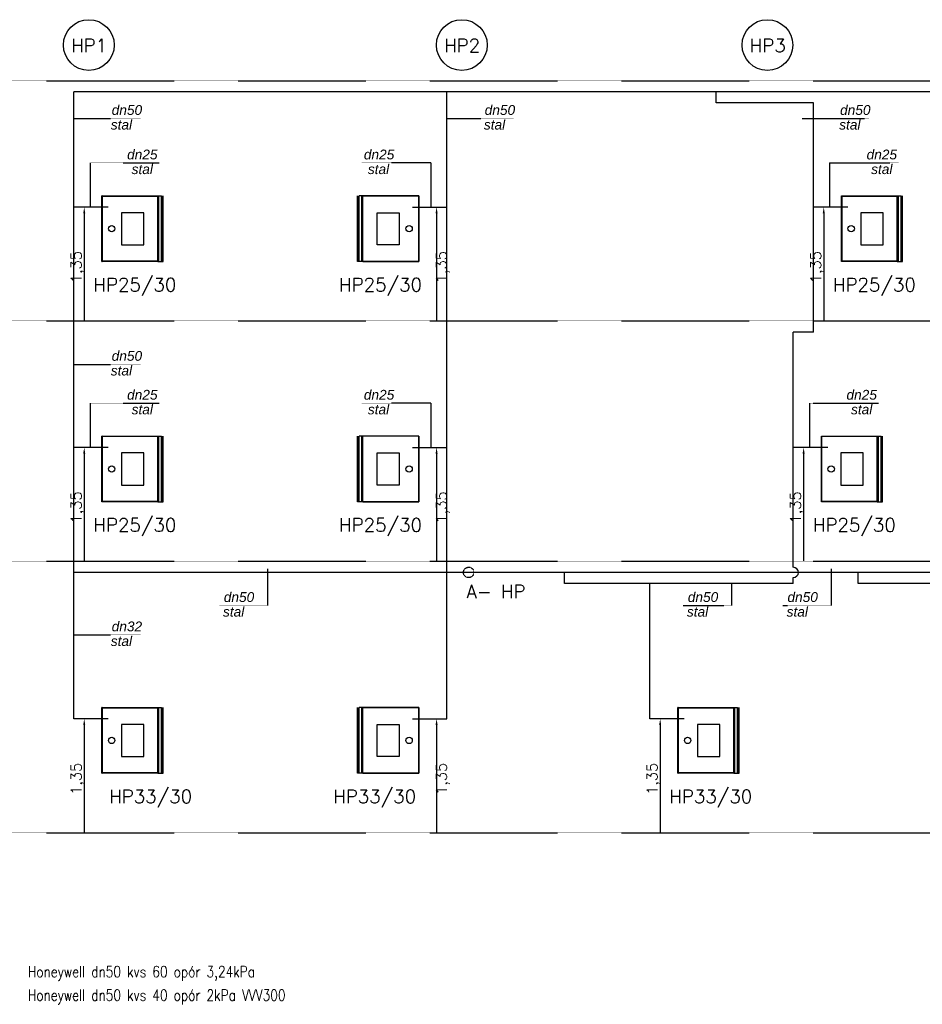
# Model space of a CAD drawing. Header units: millimetres. Extents: x 116 to 15750, y -6945 to 9999.
# Tile 119 of 150: x 11730 to 12744, y 572 to 1679. Entities that reach past the tile are written whole.
import ezdxf

# ---------------------------------------------------------------- set-up
doc = ezdxf.new("R2010")
doc.units = ezdxf.units.MM
doc.linetypes.add('DASHED2', pattern=[0.375, 0.25, -0.125])
doc.layers.get('0').update_dxf_attribs({"color": 252})
for name, color, linetype in [('DRZWI_PATENT-PLE', 7, 'Continuous'), ('IS opis woda', 7, 'DASHED2'), ('IS woda hydranty', 4, 'CIRC'), ('IS WODA opis', 2, 'Continuous')]:
    doc.layers.add(name, color=color, linetype=linetype)
doc.styles.add('GENERATED_STYLE_6', font='ariali.ttf')
doc.styles.get("Standard").update_dxf_attribs({"font": 'simplex.shx'})
doc.styles.add('TECH', font='simplex.shx')
doc.linetypes.add('CIRC', pattern='A,7,-1,["~",Standard,S=1,R=0,X=-0.3,Y=-0.6],-1', length=9)

msp = doc.modelspace()

# ---------------------------------------------------------------- linework, layer by layer
at = {"transparency": 16777216}
for p, q in [((11802.5, 1468, 1.8), (11802.4, 1468, 1.8)), ((11802.6, 1461, 1.8), (11802.6, 1340, 1.8)), ((12198.3, 1468, 1.8), (12198.4, 1468, 1.8)), ((12198.3, 1461, 1.8), (12198.3, 1340, 1.8)), ((12633, 1468, 1.8), (12632.9, 1468, 1.8)), ((12633.1, 1461, 1.8), (12633.1, 1340, 1.8)), ((11802.5, 1198, 1.8), (11802.4, 1198, 1.8)), ((12198.3, 1198, 1.8), (12198.4, 1198, 1.8)), ((12610.4, 1198, 1.8), (12610.4, 1198, 1.8)), ((11802.6, 1191, 1.8), (11802.6, 1070, 1.8)), ((12198.3, 1191, 1.8), (12198.3, 1070, 1.8)), ((12610.5, 1191, 1.8), (12610.5, 1070, 1.8)), ((11802.5, 893, 1.8), (11802.4, 893, 1.8)), ((11802.6, 886, 1.8), (11802.6, 765, 1.8)), ((12198.3, 893, 1.8), (12198.4, 893, 1.8)), ((12198.3, 886, 1.8), (12198.3, 765, 1.8)), ((12449.3, 893, 1.8), (12449.2, 893, 1.8)), ((12449.4, 886, 1.8), (12449.4, 765, 1.8))]:
    msp.add_line(p, q, dxfattribs=at)
for points in [[(11801.4, 1461, 1.8), (11803.7, 1461, 1.8), (11802.6, 1468, 1.8)], [(12199.4, 1461, 1.8), (12197.1, 1461, 1.8), (12198.3, 1468, 1.8)], [(12631.9, 1461, 1.8), (12634.2, 1461, 1.8), (12633.1, 1468, 1.8)], [(11801.4, 1191, 1.8), (11803.7, 1191, 1.8), (11802.6, 1198, 1.8)], [(12199.4, 1191, 1.8), (12197.1, 1191, 1.8), (12198.3, 1198, 1.8)], [(12609.3, 1191, 1.8), (12611.6, 1191, 1.8), (12610.5, 1198, 1.8)], [(11801.4, 886, 1.8), (11803.7, 886, 1.8), (11802.6, 893, 1.8)], [(12199.4, 886, 1.8), (12197.1, 886, 1.8), (12198.3, 893, 1.8)], [(12448.2, 886, 1.8), (12450.5, 886, 1.8), (12449.4, 893, 1.8)]]:
    msp.add_solid(points, dxfattribs=at)
at = {"layer": 'DRZWI_PATENT-PLE', "color": 7, "linetype": 'Continuous', "ltscale": 25.4}
for p, q in [((11822.4, 1406.9, 2.1), (11822.4, 1480.5, 2.1)), ((11822.4, 1480.5, 2.1), (11822.5, 1480.5, 2.1)), ((11822.5, 1480.6, 2.1), (11885.2, 1480.6, 2.1)), ((11822.5, 1480.6, 2.1), (11822.5, 1480.5, 2.1)), ((11822.7, 1480.4, 2.1), (11885.2, 1480.4, 2.1)), ((11822.7, 1480.4, 2.1), (11822.7, 1407.1, 2.1)), ((11885.2, 1480.6, 2.1), (11885.7, 1480.6, 2.1)), ((11885.2, 1480.4, 2.1), (11885.2, 1480.6, 2.1)), ((11885.2, 1480.4, 2.1), (11885.2, 1480.6, 2.1)), ((11885.2, 1480.4, 2.1), (11885.2, 1480.4, 2.1)), ((11885.2, 1407.1, 2.1), (11885.2, 1480.4, 2.1)), ((11885.7, 1480.6, 2.1), (11886.3, 1480.6, 2.1)), ((11885.7, 1406.8, 2.1), (11885.7, 1480.6, 2.1)), ((11886.3, 1480.6, 2.1), (11886.4, 1480.6, 2.1)), ((11886.3, 1406.8, 2.1), (11886.3, 1480.6, 2.1)), ((11886.4, 1480.6, 2.1), (11889.4, 1480.6, 2.1)), ((11886.4, 1406.8, 2.1), (11886.4, 1480.6, 2.1)), ((11889.4, 1406.8, 2.1), (11889.4, 1480.6, 2.1)), ((11889.5, 1406.8, 2.1), (11889.5, 1480.6, 2.1)), ((11890.1, 1406.8, 2.1), (11890.1, 1480.6, 2.1)), ((11891.2, 1406.8, 2.1), (11891.2, 1480.6, 2.1)), ((12109.6, 1406.8, 2.1), (12109.6, 1480.6, 2.1)), ((12110.7, 1406.8, 2.1), (12110.7, 1480.6, 2.1)), ((12111.3, 1406.8, 2.1), (12111.3, 1480.6, 2.1)), ((12114.4, 1480.6, 2.1), (12111.4, 1480.6, 2.1)), ((12111.4, 1406.8, 2.1), (12111.4, 1480.6, 2.1)), ((12114.5, 1480.6, 2.1), (12114.4, 1480.6, 2.1)), ((12114.4, 1406.8, 2.1), (12114.4, 1480.6, 2.1)), ((12115.1, 1480.6, 2.1), (12114.5, 1480.6, 2.1)), ((12114.5, 1406.8, 2.1), (12114.5, 1480.6, 2.1)), ((12115.6, 1480.6, 2.1), (12115.1, 1480.6, 2.1)), ((12115.1, 1406.8, 2.1), (12115.1, 1480.6, 2.1)), ((12115.6, 1480.4, 2.1), (12115.6, 1480.6, 2.1)), ((12178.3, 1480.6, 2.1), (12115.6, 1480.6, 2.1)), ((12115.6, 1480.4, 2.1), (12115.6, 1480.6, 2.1)), ((12115.6, 1480.4, 2.1), (12115.6, 1480.4, 2.1)), ((12178.2, 1480.4, 2.1), (12115.6, 1480.4, 2.1)), ((12115.6, 1407.1, 2.1), (12115.6, 1480.4, 2.1)), ((12178.2, 1480.4, 2.1), (12178.2, 1407.1, 2.1)), ((12178.3, 1480.6, 2.1), (12178.3, 1480.5, 2.1)), ((12178.4, 1480.5, 2.1), (12178.3, 1480.5, 2.1)), ((12178.4, 1406.9, 2.1), (12178.4, 1480.5, 2.1)), ((12652.9, 1406.9, 2.1), (12652.9, 1480.5, 2.1)), ((12652.9, 1480.5, 2.1), (12653, 1480.5, 2.1)), ((12653, 1480.6, 2.1), (12715.7, 1480.6, 2.1)), ((12653, 1480.6, 2.1), (12653, 1480.5, 2.1)), ((12653.2, 1480.4, 2.1), (12715.7, 1480.4, 2.1)), ((12653.2, 1480.4, 2.1), (12653.2, 1407.1, 2.1)), ((12715.7, 1480.6, 2.1), (12716.2, 1480.6, 2.1)), ((12715.7, 1480.4, 2.1), (12715.7, 1480.6, 2.1)), ((12715.7, 1480.4, 2.1), (12715.7, 1480.6, 2.1)), ((12715.7, 1480.4, 2.1), (12715.7, 1480.4, 2.1)), ((12715.7, 1407.1, 2.1), (12715.7, 1480.4, 2.1)), ((12716.2, 1480.6, 2.1), (12716.8, 1480.6, 2.1)), ((12716.2, 1406.8, 2.1), (12716.2, 1480.6, 2.1)), ((12716.8, 1480.6, 2.1), (12716.9, 1480.6, 2.1)), ((12716.8, 1406.8, 2.1), (12716.8, 1480.6, 2.1)), ((12716.9, 1480.6, 2.1), (12719.9, 1480.6, 2.1)), ((12716.9, 1406.8, 2.1), (12716.9, 1480.6, 2.1)), ((12719.9, 1406.8, 2.1), (12719.9, 1480.6, 2.1)), ((12720, 1406.8, 2.1), (12720, 1480.6, 2.1)), ((12720.6, 1406.8, 2.1), (12720.6, 1480.6, 2.1)), ((12721.7, 1406.8, 2.1), (12721.7, 1480.6, 2.1)), ((11869.4, 1461.7, 2.1), (11844.4, 1461.7, 2.1)), ((11844.4, 1461.7, 2.1), (11844.4, 1425.7, 2.1)), ((11869.4, 1425.7, 2.1), (11869.4, 1461.7, 2.1)), ((12131.4, 1461.7, 2.1), (12156.4, 1461.7, 2.1)), ((12131.4, 1425.7, 2.1), (12131.4, 1461.7, 2.1)), ((12156.4, 1461.7, 2.1), (12156.4, 1425.7, 2.1)), ((12699.9, 1461.7, 2.1), (12674.9, 1461.7, 2.1)), ((12674.9, 1461.7, 2.1), (12674.9, 1425.7, 2.1)), ((12699.9, 1425.7, 2.1), (12699.9, 1461.7, 2.1)), ((11844.4, 1425.7, 2.1), (11869.4, 1425.7, 2.1)), ((12156.4, 1425.7, 2.1), (12131.4, 1425.7, 2.1)), ((12674.9, 1425.7, 2.1), (12699.9, 1425.7, 2.1)), ((11822.4, 1406.9, 2.1), (11822.5, 1406.9, 2.1)), ((11822.5, 1406.8, 2.1), (11822.5, 1406.9, 2.1)), ((11885.2, 1406.8, 2.1), (11822.5, 1406.8, 2.1)), ((11885.2, 1407.1, 2.1), (11822.7, 1407.1, 2.1)), ((11885.2, 1406.8, 2.1), (11885.2, 1407.1, 2.1)), ((11885.2, 1407.1, 2.1), (11885.2, 1407.1, 2.1)), ((11885.2, 1406.8, 2.1), (11885.2, 1407.1, 2.1)), ((11885.2, 1406.8, 2.1), (11885.7, 1406.8, 2.1)), ((11885.7, 1406.8, 2.1), (11886.3, 1406.8, 2.1)), ((11886.3, 1406.8, 2.1), (11886.4, 1406.8, 2.1)), ((11886.4, 1406.8, 2.1), (11889.4, 1406.8, 2.1)), ((11889.4, 1406.8, 2.1), (11889.5, 1406.8, 2.1)), ((11889.5, 1406.8, 2.1), (11890.1, 1406.8, 2.1)), ((11890.1, 1406.8, 2.1), (11891.2, 1406.8, 2.1)), ((12110.7, 1406.8, 2.1), (12109.6, 1406.8, 2.1)), ((12111.3, 1406.8, 2.1), (12110.7, 1406.8, 2.1)), ((12111.4, 1406.8, 2.1), (12111.3, 1406.8, 2.1)), ((12114.4, 1406.8, 2.1), (12111.4, 1406.8, 2.1)), ((12114.5, 1406.8, 2.1), (12114.4, 1406.8, 2.1)), ((12115.1, 1406.8, 2.1), (12114.5, 1406.8, 2.1)), ((12115.6, 1406.8, 2.1), (12115.1, 1406.8, 2.1)), ((12115.6, 1406.8, 2.1), (12115.6, 1407.1, 2.1)), ((12115.6, 1407.1, 2.1), (12115.6, 1407.1, 2.1)), ((12115.6, 1406.8, 2.1), (12115.6, 1407.1, 2.1)), ((12115.6, 1407.1, 2.1), (12178.2, 1407.1, 2.1)), ((12115.6, 1406.8, 2.1), (12178.3, 1406.8, 2.1)), ((12178.3, 1406.8, 2.1), (12178.3, 1406.9, 2.1)), ((12178.4, 1406.9, 2.1), (12178.3, 1406.9, 2.1)), ((12652.9, 1406.9, 2.1), (12653, 1406.9, 2.1)), ((12653, 1406.8, 2.1), (12653, 1406.9, 2.1)), ((12715.7, 1406.8, 2.1), (12653, 1406.8, 2.1)), ((12715.7, 1407.1, 2.1), (12653.2, 1407.1, 2.1)), ((12715.7, 1406.8, 2.1), (12715.7, 1407.1, 2.1)), ((12715.7, 1407.1, 2.1), (12715.7, 1407.1, 2.1)), ((12715.7, 1406.8, 2.1), (12715.7, 1407.1, 2.1)), ((12715.7, 1406.8, 2.1), (12716.2, 1406.8, 2.1)), ((12716.2, 1406.8, 2.1), (12716.8, 1406.8, 2.1)), ((12716.8, 1406.8, 2.1), (12716.9, 1406.8, 2.1)), ((12716.9, 1406.8, 2.1), (12719.9, 1406.8, 2.1)), ((12719.9, 1406.8, 2.1), (12720, 1406.8, 2.1)), ((12720, 1406.8, 2.1), (12720.6, 1406.8, 2.1)), ((12720.6, 1406.8, 2.1), (12721.7, 1406.8, 2.1)), ((11822.4, 1136.9, 2.1), (11822.4, 1210.5, 2.1)), ((11822.4, 1210.5, 2.1), (11822.5, 1210.5, 2.1)), ((11822.5, 1210.6, 2.1), (11885.2, 1210.6, 2.1)), ((11822.5, 1210.6, 2.1), (11822.5, 1210.5, 2.1)), ((11822.7, 1210.4, 2.1), (11885.2, 1210.4, 2.1)), ((11822.7, 1210.4, 2.1), (11822.7, 1137.1, 2.1)), ((11885.2, 1210.6, 2.1), (11885.7, 1210.6, 2.1)), ((11885.2, 1210.4, 2.1), (11885.2, 1210.6, 2.1)), ((11885.2, 1210.4, 2.1), (11885.2, 1210.6, 2.1)), ((11885.2, 1210.4, 2.1), (11885.2, 1210.4, 2.1)), ((11885.2, 1137.1, 2.1), (11885.2, 1210.4, 2.1)), ((11885.7, 1210.6, 2.1), (11886.3, 1210.6, 2.1)), ((11885.7, 1136.8, 2.1), (11885.7, 1210.6, 2.1)), ((11886.3, 1210.6, 2.1), (11886.4, 1210.6, 2.1)), ((11886.3, 1136.8, 2.1), (11886.3, 1210.6, 2.1)), ((11886.4, 1210.6, 2.1), (11889.4, 1210.6, 2.1)), ((11886.4, 1136.8, 2.1), (11886.4, 1210.6, 2.1)), ((11889.4, 1136.8, 2.1), (11889.4, 1210.6, 2.1)), ((11889.5, 1136.8, 2.1), (11889.5, 1210.6, 2.1)), ((11890.1, 1136.8, 2.1), (11890.1, 1210.6, 2.1)), ((11891.2, 1136.8, 2.1), (11891.2, 1210.6, 2.1)), ((12109.6, 1136.8, 2.1), (12109.6, 1210.6, 2.1)), ((12110.7, 1136.8, 2.1), (12110.7, 1210.6, 2.1)), ((12111.3, 1136.8, 2.1), (12111.3, 1210.6, 2.1)), ((12114.4, 1210.6, 2.1), (12111.4, 1210.6, 2.1)), ((12111.4, 1136.8, 2.1), (12111.4, 1210.6, 2.1)), ((12114.5, 1210.6, 2.1), (12114.4, 1210.6, 2.1)), ((12114.4, 1136.8, 2.1), (12114.4, 1210.6, 2.1)), ((12115.1, 1210.6, 2.1), (12114.5, 1210.6, 2.1)), ((12114.5, 1136.8, 2.1), (12114.5, 1210.6, 2.1)), ((12115.6, 1210.6, 2.1), (12115.1, 1210.6, 2.1)), ((12115.1, 1136.8, 2.1), (12115.1, 1210.6, 2.1)), ((12115.6, 1210.4, 2.1), (12115.6, 1210.6, 2.1)), ((12178.3, 1210.6, 2.1), (12115.6, 1210.6, 2.1)), ((12115.6, 1210.4, 2.1), (12115.6, 1210.6, 2.1)), ((12115.6, 1210.4, 2.1), (12115.6, 1210.4, 2.1)), ((12178.2, 1210.4, 2.1), (12115.6, 1210.4, 2.1)), ((12115.6, 1137.1, 2.1), (12115.6, 1210.4, 2.1)), ((12178.2, 1210.4, 2.1), (12178.2, 1137.1, 2.1)), ((12178.3, 1210.6, 2.1), (12178.3, 1210.5, 2.1)), ((12178.4, 1210.5, 2.1), (12178.3, 1210.5, 2.1)), ((12178.4, 1136.9, 2.1), (12178.4, 1210.5, 2.1)), ((12630.4, 1136.9, 2.1), (12630.4, 1210.5, 2.1)), ((12630.4, 1210.5, 2.1), (12630.5, 1210.5, 2.1)), ((12630.5, 1210.6, 2.1), (12693.2, 1210.6, 2.1)), ((12630.5, 1210.6, 2.1), (12630.5, 1210.5, 2.1)), ((12630.6, 1210.4, 2.1), (12693.2, 1210.4, 2.1)), ((12630.6, 1210.4, 2.1), (12630.6, 1137.1, 2.1)), ((12693.2, 1210.6, 2.1), (12693.6, 1210.6, 2.1)), ((12693.2, 1210.4, 2.1), (12693.2, 1210.6, 2.1)), ((12693.2, 1210.4, 2.1), (12693.2, 1210.6, 2.1)), ((12693.2, 1210.4, 2.1), (12693.2, 1210.4, 2.1)), ((12693.2, 1137.1, 2.1), (12693.2, 1210.4, 2.1)), ((12693.6, 1210.6, 2.1), (12694.2, 1210.6, 2.1)), ((12693.6, 1136.8, 2.1), (12693.6, 1210.6, 2.1)), ((12694.2, 1210.6, 2.1), (12694.4, 1210.6, 2.1)), ((12694.2, 1136.8, 2.1), (12694.2, 1210.6, 2.1)), ((12694.4, 1210.6, 2.1), (12697.4, 1210.6, 2.1)), ((12694.4, 1136.8, 2.1), (12694.4, 1210.6, 2.1)), ((12697.4, 1136.8, 2.1), (12697.4, 1210.6, 2.1)), ((12697.4, 1136.8, 2.1), (12697.4, 1210.6, 2.1)), ((12698, 1136.8, 2.1), (12698, 1210.6, 2.1)), ((12699.2, 1136.8, 2.1), (12699.2, 1210.6, 2.1)), ((11869.4, 1191.7, 2.1), (11844.4, 1191.7, 2.1)), ((11844.4, 1191.7, 2.1), (11844.4, 1155.7, 2.1)), ((11869.4, 1155.7, 2.1), (11869.4, 1191.7, 2.1)), ((12131.4, 1191.7, 2.1), (12156.4, 1191.7, 2.1)), ((12131.4, 1155.7, 2.1), (12131.4, 1191.7, 2.1)), ((12156.4, 1191.7, 2.1), (12156.4, 1155.7, 2.1)), ((12677.4, 1191.7, 2.1), (12652.4, 1191.7, 2.1)), ((12652.4, 1191.7, 2.1), (12652.4, 1155.7, 2.1)), ((12677.4, 1155.7, 2.1), (12677.4, 1191.7, 2.1)), ((11844.4, 1155.7, 2.1), (11869.4, 1155.7, 2.1)), ((12156.4, 1155.7, 2.1), (12131.4, 1155.7, 2.1)), ((12652.4, 1155.7, 2.1), (12677.4, 1155.7, 2.1)), ((11822.4, 1136.9, 2.1), (11822.5, 1136.9, 2.1)), ((11822.5, 1136.8, 2.1), (11822.5, 1136.9, 2.1)), ((11885.2, 1136.8, 2.1), (11822.5, 1136.8, 2.1)), ((11885.2, 1137.1, 2.1), (11822.7, 1137.1, 2.1)), ((11885.2, 1136.8, 2.1), (11885.2, 1137.1, 2.1)), ((11885.2, 1137.1, 2.1), (11885.2, 1137.1, 2.1)), ((11885.2, 1136.8, 2.1), (11885.2, 1137.1, 2.1)), ((11885.2, 1136.8, 2.1), (11885.7, 1136.8, 2.1)), ((11885.7, 1136.8, 2.1), (11886.3, 1136.8, 2.1)), ((11886.3, 1136.8, 2.1), (11886.4, 1136.8, 2.1)), ((11886.4, 1136.8, 2.1), (11889.4, 1136.8, 2.1)), ((11889.4, 1136.8, 2.1), (11889.5, 1136.8, 2.1)), ((11889.5, 1136.8, 2.1), (11890.1, 1136.8, 2.1)), ((11890.1, 1136.8, 2.1), (11891.2, 1136.8, 2.1)), ((12110.7, 1136.8, 2.1), (12109.6, 1136.8, 2.1)), ((12111.3, 1136.8, 2.1), (12110.7, 1136.8, 2.1)), ((12111.4, 1136.8, 2.1), (12111.3, 1136.8, 2.1)), ((12114.4, 1136.8, 2.1), (12111.4, 1136.8, 2.1)), ((12114.5, 1136.8, 2.1), (12114.4, 1136.8, 2.1)), ((12115.1, 1136.8, 2.1), (12114.5, 1136.8, 2.1)), ((12115.6, 1136.8, 2.1), (12115.1, 1136.8, 2.1)), ((12115.6, 1136.8, 2.1), (12115.6, 1137.1, 2.1)), ((12115.6, 1137.1, 2.1), (12115.6, 1137.1, 2.1)), ((12115.6, 1136.8, 2.1), (12115.6, 1137.1, 2.1)), ((12115.6, 1137.1, 2.1), (12178.2, 1137.1, 2.1)), ((12115.6, 1136.8, 2.1), (12178.3, 1136.8, 2.1)), ((12178.3, 1136.8, 2.1), (12178.3, 1136.9, 2.1)), ((12178.4, 1136.9, 2.1), (12178.3, 1136.9, 2.1)), ((12630.4, 1136.9, 2.1), (12630.5, 1136.9, 2.1)), ((12630.5, 1136.8, 2.1), (12630.5, 1136.9, 2.1)), ((12693.2, 1136.8, 2.1), (12630.5, 1136.8, 2.1)), ((12693.2, 1137.1, 2.1), (12630.6, 1137.1, 2.1)), ((12693.2, 1136.8, 2.1), (12693.2, 1137.1, 2.1)), ((12693.2, 1137.1, 2.1), (12693.2, 1137.1, 2.1)), ((12693.2, 1136.8, 2.1), (12693.2, 1137.1, 2.1)), ((12693.2, 1136.8, 2.1), (12693.6, 1136.8, 2.1)), ((12693.6, 1136.8, 2.1), (12694.2, 1136.8, 2.1)), ((12694.2, 1136.8, 2.1), (12694.4, 1136.8, 2.1)), ((12694.4, 1136.8, 2.1), (12697.4, 1136.8, 2.1)), ((12697.4, 1136.8, 2.1), (12697.4, 1136.8, 2.1)), ((12697.4, 1136.8, 2.1), (12698, 1136.8, 2.1)), ((12698, 1136.8, 2.1), (12699.2, 1136.8, 2.1)), ((11822.4, 831.9, 2.1), (11822.4, 905.5, 2.1)), ((11822.4, 905.5, 2.1), (11822.5, 905.5, 2.1)), ((11822.5, 905.6, 2.1), (11885.2, 905.6, 2.1)), ((11822.5, 905.6, 2.1), (11822.5, 905.5, 2.1)), ((11822.7, 905.4, 2.1), (11885.2, 905.4, 2.1)), ((11822.7, 905.4, 2.1), (11822.7, 832.1, 2.1)), ((11885.2, 905.6, 2.1), (11885.7, 905.6, 2.1)), ((11885.2, 905.4, 2.1), (11885.2, 905.6, 2.1)), ((11885.2, 905.4, 2.1), (11885.2, 905.6, 2.1)), ((11885.2, 905.4, 2.1), (11885.2, 905.4, 2.1)), ((11885.2, 832.1, 2.1), (11885.2, 905.4, 2.1)), ((11885.7, 905.6, 2.1), (11886.3, 905.6, 2.1)), ((11885.7, 831.8, 2.1), (11885.7, 905.6, 2.1)), ((11886.3, 905.6, 2.1), (11886.4, 905.6, 2.1)), ((11886.3, 831.8, 2.1), (11886.3, 905.6, 2.1)), ((11886.4, 905.6, 2.1), (11889.4, 905.6, 2.1)), ((11886.4, 831.8, 2.1), (11886.4, 905.6, 2.1)), ((11889.4, 831.8, 2.1), (11889.4, 905.6, 2.1)), ((11889.5, 831.8, 2.1), (11889.5, 905.6, 2.1)), ((11890.1, 831.8, 2.1), (11890.1, 905.6, 2.1)), ((11891.2, 831.8, 2.1), (11891.2, 905.6, 2.1)), ((12109.6, 831.8, 2.1), (12109.6, 905.6, 2.1)), ((12110.7, 831.8, 2.1), (12110.7, 905.6, 2.1)), ((12111.3, 831.8, 2.1), (12111.3, 905.6, 2.1)), ((12114.4, 905.6, 2.1), (12111.4, 905.6, 2.1)), ((12111.4, 831.8, 2.1), (12111.4, 905.6, 2.1)), ((12114.5, 905.6, 2.1), (12114.4, 905.6, 2.1)), ((12114.4, 831.8, 2.1), (12114.4, 905.6, 2.1)), ((12115.1, 905.6, 2.1), (12114.5, 905.6, 2.1)), ((12114.5, 831.8, 2.1), (12114.5, 905.6, 2.1)), ((12115.6, 905.6, 2.1), (12115.1, 905.6, 2.1)), ((12115.1, 831.8, 2.1), (12115.1, 905.6, 2.1)), ((12115.6, 905.4, 2.1), (12115.6, 905.6, 2.1)), ((12178.3, 905.6, 2.1), (12115.6, 905.6, 2.1)), ((12115.6, 905.4, 2.1), (12115.6, 905.6, 2.1)), ((12115.6, 905.4, 2.1), (12115.6, 905.4, 2.1)), ((12178.2, 905.4, 2.1), (12115.6, 905.4, 2.1)), ((12115.6, 832.1, 2.1), (12115.6, 905.4, 2.1)), ((12178.2, 905.4, 2.1), (12178.2, 832.1, 2.1)), ((12178.3, 905.6, 2.1), (12178.3, 905.5, 2.1)), ((12178.4, 905.5, 2.1), (12178.3, 905.5, 2.1)), ((12178.4, 831.9, 2.1), (12178.4, 905.5, 2.1)), ((12469.2, 831.9, 2.1), (12469.2, 905.5, 2.1)), ((12469.2, 905.5, 2.1), (12469.3, 905.5, 2.1)), ((12469.3, 905.6, 2.1), (12532, 905.6, 2.1)), ((12469.3, 905.6, 2.1), (12469.3, 905.5, 2.1)), ((12469.5, 905.4, 2.1), (12532, 905.4, 2.1)), ((12469.5, 905.4, 2.1), (12469.5, 832.1, 2.1)), ((12532, 905.6, 2.1), (12532.5, 905.6, 2.1)), ((12532, 905.4, 2.1), (12532, 905.6, 2.1)), ((12532, 905.4, 2.1), (12532, 905.6, 2.1)), ((12532, 905.4, 2.1), (12532, 905.4, 2.1)), ((12532, 832.1, 2.1), (12532, 905.4, 2.1)), ((12532.5, 905.6, 2.1), (12533.1, 905.6, 2.1)), ((12532.5, 831.8, 2.1), (12532.5, 905.6, 2.1)), ((12533.1, 905.6, 2.1), (12533.2, 905.6, 2.1)), ((12533.1, 831.8, 2.1), (12533.1, 905.6, 2.1)), ((12533.2, 905.6, 2.1), (12536.2, 905.6, 2.1)), ((12533.2, 831.8, 2.1), (12533.2, 905.6, 2.1)), ((12536.2, 831.8, 2.1), (12536.2, 905.6, 2.1)), ((12536.3, 831.8, 2.1), (12536.3, 905.6, 2.1)), ((12536.9, 831.8, 2.1), (12536.9, 905.6, 2.1)), ((12538, 831.8, 2.1), (12538, 905.6, 2.1)), ((11869.4, 886.7, 2.1), (11844.4, 886.7, 2.1)), ((11844.4, 886.7, 2.1), (11844.4, 850.7, 2.1)), ((11869.4, 850.7, 2.1), (11869.4, 886.7, 2.1)), ((12131.4, 886.7, 2.1), (12156.4, 886.7, 2.1)), ((12131.4, 850.7, 2.1), (12131.4, 886.7, 2.1)), ((12156.4, 886.7, 2.1), (12156.4, 850.7, 2.1)), ((12516.2, 886.7, 2.1), (12491.2, 886.7, 2.1)), ((12491.2, 886.7, 2.1), (12491.2, 850.7, 2.1)), ((12516.2, 850.7, 2.1), (12516.2, 886.7, 2.1)), ((11844.4, 850.7, 2.1), (11869.4, 850.7, 2.1)), ((12156.4, 850.7, 2.1), (12131.4, 850.7, 2.1)), ((12491.2, 850.7, 2.1), (12516.2, 850.7, 2.1)), ((11822.4, 831.9, 2.1), (11822.5, 831.9, 2.1)), ((11822.5, 831.8, 2.1), (11822.5, 831.9, 2.1)), ((11885.2, 831.8, 2.1), (11822.5, 831.8, 2.1)), ((11885.2, 832.1, 2.1), (11822.7, 832.1, 2.1)), ((11885.2, 831.8, 2.1), (11885.2, 832.1, 2.1)), ((11885.2, 832.1, 2.1), (11885.2, 832.1, 2.1)), ((11885.2, 831.8, 2.1), (11885.2, 832.1, 2.1)), ((11885.2, 831.8, 2.1), (11885.7, 831.8, 2.1)), ((11885.7, 831.8, 2.1), (11886.3, 831.8, 2.1)), ((11886.3, 831.8, 2.1), (11886.4, 831.8, 2.1)), ((11886.4, 831.8, 2.1), (11889.4, 831.8, 2.1)), ((11889.4, 831.8, 2.1), (11889.5, 831.8, 2.1)), ((11889.5, 831.8, 2.1), (11890.1, 831.8, 2.1)), ((11890.1, 831.8, 2.1), (11891.2, 831.8, 2.1)), ((12110.7, 831.8, 2.1), (12109.6, 831.8, 2.1)), ((12111.3, 831.8, 2.1), (12110.7, 831.8, 2.1)), ((12111.4, 831.8, 2.1), (12111.3, 831.8, 2.1)), ((12114.4, 831.8, 2.1), (12111.4, 831.8, 2.1)), ((12114.5, 831.8, 2.1), (12114.4, 831.8, 2.1)), ((12115.1, 831.8, 2.1), (12114.5, 831.8, 2.1)), ((12115.6, 831.8, 2.1), (12115.1, 831.8, 2.1)), ((12115.6, 831.8, 2.1), (12115.6, 832.1, 2.1)), ((12115.6, 832.1, 2.1), (12115.6, 832.1, 2.1)), ((12115.6, 831.8, 2.1), (12115.6, 832.1, 2.1)), ((12115.6, 832.1, 2.1), (12178.2, 832.1, 2.1)), ((12115.6, 831.8, 2.1), (12178.3, 831.8, 2.1)), ((12178.3, 831.8, 2.1), (12178.3, 831.9, 2.1)), ((12178.4, 831.9, 2.1), (12178.3, 831.9, 2.1)), ((12469.2, 831.9, 2.1), (12469.3, 831.9, 2.1)), ((12469.3, 831.8, 2.1), (12469.3, 831.9, 2.1)), ((12532, 831.8, 2.1), (12469.3, 831.8, 2.1)), ((12532, 832.1, 2.1), (12469.5, 832.1, 2.1)), ((12532, 831.8, 2.1), (12532, 832.1, 2.1)), ((12532, 832.1, 2.1), (12532, 832.1, 2.1)), ((12532, 831.8, 2.1), (12532, 832.1, 2.1)), ((12532, 831.8, 2.1), (12532.5, 831.8, 2.1)), ((12532.5, 831.8, 2.1), (12533.1, 831.8, 2.1)), ((12533.1, 831.8, 2.1), (12533.2, 831.8, 2.1)), ((12533.2, 831.8, 2.1), (12536.2, 831.8, 2.1)), ((12536.2, 831.8, 2.1), (12536.3, 831.8, 2.1)), ((12536.3, 831.8, 2.1), (12536.9, 831.8, 2.1)), ((12536.9, 831.8, 2.1), (12538, 831.8, 2.1))]:
    msp.add_line(p, q, dxfattribs=at)
for centre in [(11833.4, 1443.7, 2.1), (12167.4, 1443.7, 2.1), (12663.9, 1443.7, 2.1), (11833.4, 1173.7, 2.1), (12167.4, 1173.7, 2.1), (12641.4, 1173.7, 2.1), (11833.4, 868.7, 2.1), (12167.4, 868.7, 2.1), (12480.2, 868.7, 2.1)]:
    msp.add_circle(centre, 3.6, dxfattribs=at)
for points in [[(11822.7, 1480.4, 2.1), (11822.6, 1480.4, 2.1), (11822.6, 1480.4, 2.1), (11822.5, 1480.5, 2.1), (11822.5, 1480.5, 2.1), (11822.5, 1480.5, 2.1), (11822.5, 1480.5, 2.1), (11822.4, 1480.5, 2.1), (11822.4, 1480.5, 2.1), (11822.4, 1480.5, 2.1)], [(11822.5, 1480.6, 2.1), (11822.6, 1480.6, 2.1), (11822.6, 1480.6, 2.1), (11822.6, 1480.6, 2.1), (11822.6, 1480.6, 2.1), (11822.6, 1480.6, 2.1), (11822.6, 1480.5, 2.1), (11822.6, 1480.5, 2.1), (11822.6, 1480.5, 2.1), (11822.7, 1480.4, 2.1)], [(11822.5, 1480.5, 2.1), (11822.6, 1480.5, 2.1), (11822.6, 1480.5, 2.1), (11822.6, 1480.5, 2.1), (11822.6, 1480.5, 2.1), (11822.6, 1480.5, 2.1), (11822.6, 1480.5, 2.1), (11822.6, 1480.5, 2.1), (11822.6, 1480.4, 2.1), (11822.7, 1480.4, 2.1)], [(11822.7, 1480.4, 2.1), (11822.6, 1480.4, 2.1), (11822.6, 1480.4, 2.1), (11822.6, 1480.5, 2.1), (11822.6, 1480.5, 2.1), (11822.6, 1480.5, 2.1), (11822.6, 1480.5, 2.1), (11822.5, 1480.5, 2.1), (11822.5, 1480.5, 2.1), (11822.5, 1480.5, 2.1)], [(12178.3, 1480.6, 2.1), (12178.3, 1480.6, 2.1), (12178.3, 1480.6, 2.1), (12178.3, 1480.6, 2.1), (12178.2, 1480.6, 2.1), (12178.2, 1480.6, 2.1), (12178.2, 1480.5, 2.1), (12178.2, 1480.5, 2.1), (12178.2, 1480.5, 2.1), (12178.2, 1480.4, 2.1)], [(12178.3, 1480.5, 2.1), (12178.3, 1480.5, 2.1), (12178.3, 1480.5, 2.1), (12178.3, 1480.5, 2.1), (12178.2, 1480.5, 2.1), (12178.2, 1480.5, 2.1), (12178.2, 1480.5, 2.1), (12178.2, 1480.5, 2.1), (12178.2, 1480.4, 2.1), (12178.2, 1480.4, 2.1)], [(12178.2, 1480.4, 2.1), (12178.2, 1480.4, 2.1), (12178.2, 1480.4, 2.1), (12178.2, 1480.5, 2.1), (12178.3, 1480.5, 2.1), (12178.3, 1480.5, 2.1), (12178.3, 1480.5, 2.1), (12178.3, 1480.5, 2.1), (12178.3, 1480.5, 2.1), (12178.3, 1480.5, 2.1)], [(12178.2, 1480.4, 2.1), (12178.2, 1480.4, 2.1), (12178.2, 1480.4, 2.1), (12178.3, 1480.5, 2.1), (12178.3, 1480.5, 2.1), (12178.4, 1480.5, 2.1), (12178.4, 1480.5, 2.1), (12178.4, 1480.5, 2.1), (12178.4, 1480.5, 2.1), (12178.4, 1480.5, 2.1)], [(12653.2, 1480.4, 2.1), (12653.1, 1480.4, 2.1), (12653.1, 1480.4, 2.1), (12653.1, 1480.5, 2.1), (12653, 1480.5, 2.1), (12653, 1480.5, 2.1), (12653, 1480.5, 2.1), (12653, 1480.5, 2.1), (12652.9, 1480.5, 2.1), (12652.9, 1480.5, 2.1)], [(12653, 1480.6, 2.1), (12653.1, 1480.6, 2.1), (12653.1, 1480.6, 2.1), (12653.1, 1480.6, 2.1), (12653.1, 1480.6, 2.1), (12653.1, 1480.6, 2.1), (12653.1, 1480.5, 2.1), (12653.1, 1480.5, 2.1), (12653.2, 1480.5, 2.1), (12653.2, 1480.4, 2.1)], [(12653, 1480.5, 2.1), (12653.1, 1480.5, 2.1), (12653.1, 1480.5, 2.1), (12653.1, 1480.5, 2.1), (12653.1, 1480.5, 2.1), (12653.1, 1480.5, 2.1), (12653.1, 1480.5, 2.1), (12653.1, 1480.5, 2.1), (12653.2, 1480.4, 2.1), (12653.2, 1480.4, 2.1)], [(12653.2, 1480.4, 2.1), (12653.2, 1480.4, 2.1), (12653.1, 1480.4, 2.1), (12653.1, 1480.5, 2.1), (12653.1, 1480.5, 2.1), (12653.1, 1480.5, 2.1), (12653.1, 1480.5, 2.1), (12653.1, 1480.5, 2.1), (12653, 1480.5, 2.1), (12653, 1480.5, 2.1)], [(11822.4, 1406.9, 2.1), (11822.4, 1407, 2.1), (11822.4, 1407, 2.1), (11822.5, 1407, 2.1), (11822.5, 1407, 2.1), (11822.5, 1407, 2.1), (11822.5, 1407, 2.1), (11822.6, 1407, 2.1), (11822.6, 1407.1, 2.1), (11822.7, 1407.1, 2.1)], [(11822.7, 1407.1, 2.1), (11822.6, 1407, 2.1), (11822.6, 1407, 2.1), (11822.6, 1407, 2.1), (11822.6, 1406.9, 2.1), (11822.6, 1406.9, 2.1), (11822.6, 1406.9, 2.1), (11822.6, 1406.9, 2.1), (11822.6, 1406.8, 2.1), (11822.5, 1406.8, 2.1)], [(11822.5, 1406.9, 2.1), (11822.5, 1407, 2.1), (11822.5, 1407, 2.1), (11822.6, 1407, 2.1), (11822.6, 1407, 2.1), (11822.6, 1407, 2.1), (11822.6, 1407, 2.1), (11822.6, 1407, 2.1), (11822.6, 1407.1, 2.1), (11822.7, 1407.1, 2.1)], [(12178.2, 1407.1, 2.1), (12178.2, 1407, 2.1), (12178.2, 1407, 2.1), (12178.2, 1407, 2.1), (12178.2, 1406.9, 2.1), (12178.2, 1406.9, 2.1), (12178.3, 1406.9, 2.1), (12178.3, 1406.9, 2.1), (12178.3, 1406.8, 2.1), (12178.3, 1406.8, 2.1)], [(12178.3, 1406.9, 2.1), (12178.3, 1407, 2.1), (12178.3, 1407, 2.1), (12178.3, 1407, 2.1), (12178.3, 1407, 2.1), (12178.3, 1407, 2.1), (12178.2, 1407, 2.1), (12178.2, 1407, 2.1), (12178.2, 1407.1, 2.1), (12178.2, 1407.1, 2.1)], [(12178.4, 1406.9, 2.1), (12178.4, 1407, 2.1), (12178.4, 1407, 2.1), (12178.4, 1407, 2.1), (12178.4, 1407, 2.1), (12178.3, 1407, 2.1), (12178.3, 1407, 2.1), (12178.2, 1407, 2.1), (12178.2, 1407.1, 2.1), (12178.2, 1407.1, 2.1)], [(12652.9, 1406.9, 2.1), (12652.9, 1407, 2.1), (12653, 1407, 2.1), (12653, 1407, 2.1), (12653, 1407, 2.1), (12653, 1407, 2.1), (12653.1, 1407, 2.1), (12653.1, 1407, 2.1), (12653.1, 1407.1, 2.1), (12653.2, 1407.1, 2.1)], [(12653.2, 1407.1, 2.1), (12653.2, 1407, 2.1), (12653.1, 1407, 2.1), (12653.1, 1407, 2.1), (12653.1, 1406.9, 2.1), (12653.1, 1406.9, 2.1), (12653.1, 1406.9, 2.1), (12653.1, 1406.9, 2.1), (12653.1, 1406.8, 2.1), (12653, 1406.8, 2.1)], [(12653, 1406.9, 2.1), (12653, 1407, 2.1), (12653.1, 1407, 2.1), (12653.1, 1407, 2.1), (12653.1, 1407, 2.1), (12653.1, 1407, 2.1), (12653.1, 1407, 2.1), (12653.1, 1407, 2.1), (12653.2, 1407.1, 2.1), (12653.2, 1407.1, 2.1)], [(11822.7, 1210.4, 2.1), (11822.6, 1210.4, 2.1), (11822.6, 1210.4, 2.1), (11822.5, 1210.5, 2.1), (11822.5, 1210.5, 2.1), (11822.5, 1210.5, 2.1), (11822.5, 1210.5, 2.1), (11822.4, 1210.5, 2.1), (11822.4, 1210.5, 2.1), (11822.4, 1210.5, 2.1)], [(11822.5, 1210.6, 2.1), (11822.6, 1210.6, 2.1), (11822.6, 1210.6, 2.1), (11822.6, 1210.6, 2.1), (11822.6, 1210.6, 2.1), (11822.6, 1210.6, 2.1), (11822.6, 1210.5, 2.1), (11822.6, 1210.5, 2.1), (11822.6, 1210.5, 2.1), (11822.7, 1210.4, 2.1)], [(11822.5, 1210.5, 2.1), (11822.6, 1210.5, 2.1), (11822.6, 1210.5, 2.1), (11822.6, 1210.5, 2.1), (11822.6, 1210.5, 2.1), (11822.6, 1210.5, 2.1), (11822.6, 1210.5, 2.1), (11822.6, 1210.5, 2.1), (11822.6, 1210.4, 2.1), (11822.7, 1210.4, 2.1)], [(11822.7, 1210.4, 2.1), (11822.6, 1210.4, 2.1), (11822.6, 1210.4, 2.1), (11822.6, 1210.5, 2.1), (11822.6, 1210.5, 2.1), (11822.6, 1210.5, 2.1), (11822.6, 1210.5, 2.1), (11822.5, 1210.5, 2.1), (11822.5, 1210.5, 2.1), (11822.5, 1210.5, 2.1)], [(12178.3, 1210.6, 2.1), (12178.3, 1210.6, 2.1), (12178.3, 1210.6, 2.1), (12178.3, 1210.6, 2.1), (12178.2, 1210.6, 2.1), (12178.2, 1210.6, 2.1), (12178.2, 1210.5, 2.1), (12178.2, 1210.5, 2.1), (12178.2, 1210.5, 2.1), (12178.2, 1210.4, 2.1)], [(12178.3, 1210.5, 2.1), (12178.3, 1210.5, 2.1), (12178.3, 1210.5, 2.1), (12178.3, 1210.5, 2.1), (12178.2, 1210.5, 2.1), (12178.2, 1210.5, 2.1), (12178.2, 1210.5, 2.1), (12178.2, 1210.5, 2.1), (12178.2, 1210.4, 2.1), (12178.2, 1210.4, 2.1)], [(12178.2, 1210.4, 2.1), (12178.2, 1210.4, 2.1), (12178.2, 1210.4, 2.1), (12178.2, 1210.5, 2.1), (12178.3, 1210.5, 2.1), (12178.3, 1210.5, 2.1), (12178.3, 1210.5, 2.1), (12178.3, 1210.5, 2.1), (12178.3, 1210.5, 2.1), (12178.3, 1210.5, 2.1)], [(12178.2, 1210.4, 2.1), (12178.2, 1210.4, 2.1), (12178.2, 1210.4, 2.1), (12178.3, 1210.5, 2.1), (12178.3, 1210.5, 2.1), (12178.4, 1210.5, 2.1), (12178.4, 1210.5, 2.1), (12178.4, 1210.5, 2.1), (12178.4, 1210.5, 2.1), (12178.4, 1210.5, 2.1)], [(12630.6, 1210.4, 2.1), (12630.5, 1210.4, 2.1), (12630.5, 1210.4, 2.1), (12630.5, 1210.5, 2.1), (12630.4, 1210.5, 2.1), (12630.4, 1210.5, 2.1), (12630.4, 1210.5, 2.1), (12630.4, 1210.5, 2.1), (12630.4, 1210.5, 2.1), (12630.4, 1210.5, 2.1)], [(12630.5, 1210.6, 2.1), (12630.5, 1210.6, 2.1), (12630.5, 1210.6, 2.1), (12630.5, 1210.6, 2.1), (12630.5, 1210.6, 2.1), (12630.5, 1210.6, 2.1), (12630.5, 1210.5, 2.1), (12630.6, 1210.5, 2.1), (12630.6, 1210.5, 2.1), (12630.6, 1210.4, 2.1)], [(12630.5, 1210.5, 2.1), (12630.5, 1210.5, 2.1), (12630.5, 1210.5, 2.1), (12630.5, 1210.5, 2.1), (12630.5, 1210.5, 2.1), (12630.5, 1210.5, 2.1), (12630.5, 1210.5, 2.1), (12630.6, 1210.5, 2.1), (12630.6, 1210.4, 2.1), (12630.6, 1210.4, 2.1)], [(12630.6, 1210.4, 2.1), (12630.6, 1210.4, 2.1), (12630.5, 1210.4, 2.1), (12630.5, 1210.5, 2.1), (12630.5, 1210.5, 2.1), (12630.5, 1210.5, 2.1), (12630.5, 1210.5, 2.1), (12630.5, 1210.5, 2.1), (12630.5, 1210.5, 2.1), (12630.5, 1210.5, 2.1)], [(11822.4, 1136.9, 2.1), (11822.4, 1137, 2.1), (11822.4, 1137, 2.1), (11822.5, 1137, 2.1), (11822.5, 1137, 2.1), (11822.5, 1137, 2.1), (11822.5, 1137, 2.1), (11822.6, 1137, 2.1), (11822.6, 1137.1, 2.1), (11822.7, 1137.1, 2.1)], [(11822.7, 1137.1, 2.1), (11822.6, 1137, 2.1), (11822.6, 1137, 2.1), (11822.6, 1137, 2.1), (11822.6, 1136.9, 2.1), (11822.6, 1136.9, 2.1), (11822.6, 1136.9, 2.1), (11822.6, 1136.9, 2.1), (11822.6, 1136.8, 2.1), (11822.5, 1136.8, 2.1)], [(11822.5, 1136.9, 2.1), (11822.5, 1137, 2.1), (11822.5, 1137, 2.1), (11822.6, 1137, 2.1), (11822.6, 1137, 2.1), (11822.6, 1137, 2.1), (11822.6, 1137, 2.1), (11822.6, 1137, 2.1), (11822.6, 1137.1, 2.1), (11822.7, 1137.1, 2.1)], [(12178.2, 1137.1, 2.1), (12178.2, 1137, 2.1), (12178.2, 1137, 2.1), (12178.2, 1137, 2.1), (12178.2, 1136.9, 2.1), (12178.2, 1136.9, 2.1), (12178.3, 1136.9, 2.1), (12178.3, 1136.9, 2.1), (12178.3, 1136.8, 2.1), (12178.3, 1136.8, 2.1)], [(12178.3, 1136.9, 2.1), (12178.3, 1137, 2.1), (12178.3, 1137, 2.1), (12178.3, 1137, 2.1), (12178.3, 1137, 2.1), (12178.3, 1137, 2.1), (12178.2, 1137, 2.1), (12178.2, 1137, 2.1), (12178.2, 1137.1, 2.1), (12178.2, 1137.1, 2.1)], [(12178.4, 1136.9, 2.1), (12178.4, 1137, 2.1), (12178.4, 1137, 2.1), (12178.4, 1137, 2.1), (12178.4, 1137, 2.1), (12178.3, 1137, 2.1), (12178.3, 1137, 2.1), (12178.2, 1137, 2.1), (12178.2, 1137.1, 2.1), (12178.2, 1137.1, 2.1)], [(12630.4, 1136.9, 2.1), (12630.4, 1137, 2.1), (12630.4, 1137, 2.1), (12630.4, 1137, 2.1), (12630.4, 1137, 2.1), (12630.4, 1137, 2.1), (12630.5, 1137, 2.1), (12630.5, 1137, 2.1), (12630.5, 1137.1, 2.1), (12630.6, 1137.1, 2.1)], [(12630.6, 1137.1, 2.1), (12630.6, 1137, 2.1), (12630.6, 1137, 2.1), (12630.5, 1137, 2.1), (12630.5, 1136.9, 2.1), (12630.5, 1136.9, 2.1), (12630.5, 1136.9, 2.1), (12630.5, 1136.9, 2.1), (12630.5, 1136.8, 2.1), (12630.5, 1136.8, 2.1)], [(12630.5, 1136.9, 2.1), (12630.5, 1137, 2.1), (12630.5, 1137, 2.1), (12630.5, 1137, 2.1), (12630.5, 1137, 2.1), (12630.5, 1137, 2.1), (12630.5, 1137, 2.1), (12630.5, 1137, 2.1), (12630.6, 1137.1, 2.1), (12630.6, 1137.1, 2.1)], [(11822.7, 905.4, 2.1), (11822.6, 905.4, 2.1), (11822.6, 905.4, 2.1), (11822.5, 905.5, 2.1), (11822.5, 905.5, 2.1), (11822.5, 905.5, 2.1), (11822.5, 905.5, 2.1), (11822.4, 905.5, 2.1), (11822.4, 905.5, 2.1), (11822.4, 905.5, 2.1)], [(11822.5, 905.6, 2.1), (11822.6, 905.6, 2.1), (11822.6, 905.6, 2.1), (11822.6, 905.6, 2.1), (11822.6, 905.6, 2.1), (11822.6, 905.6, 2.1), (11822.6, 905.5, 2.1), (11822.6, 905.5, 2.1), (11822.6, 905.5, 2.1), (11822.7, 905.4, 2.1)], [(11822.5, 905.5, 2.1), (11822.6, 905.5, 2.1), (11822.6, 905.5, 2.1), (11822.6, 905.5, 2.1), (11822.6, 905.5, 2.1), (11822.6, 905.5, 2.1), (11822.6, 905.5, 2.1), (11822.6, 905.5, 2.1), (11822.6, 905.4, 2.1), (11822.7, 905.4, 2.1)], [(11822.7, 905.4, 2.1), (11822.6, 905.4, 2.1), (11822.6, 905.4, 2.1), (11822.6, 905.5, 2.1), (11822.6, 905.5, 2.1), (11822.6, 905.5, 2.1), (11822.6, 905.5, 2.1), (11822.5, 905.5, 2.1), (11822.5, 905.5, 2.1), (11822.5, 905.5, 2.1)], [(12178.3, 905.6, 2.1), (12178.3, 905.6, 2.1), (12178.3, 905.6, 2.1), (12178.3, 905.6, 2.1), (12178.2, 905.6, 2.1), (12178.2, 905.6, 2.1), (12178.2, 905.5, 2.1), (12178.2, 905.5, 2.1), (12178.2, 905.5, 2.1), (12178.2, 905.4, 2.1)], [(12178.3, 905.5, 2.1), (12178.3, 905.5, 2.1), (12178.3, 905.5, 2.1), (12178.3, 905.5, 2.1), (12178.2, 905.5, 2.1), (12178.2, 905.5, 2.1), (12178.2, 905.5, 2.1), (12178.2, 905.5, 2.1), (12178.2, 905.4, 2.1), (12178.2, 905.4, 2.1)], [(12178.2, 905.4, 2.1), (12178.2, 905.4, 2.1), (12178.2, 905.4, 2.1), (12178.2, 905.5, 2.1), (12178.3, 905.5, 2.1), (12178.3, 905.5, 2.1), (12178.3, 905.5, 2.1), (12178.3, 905.5, 2.1), (12178.3, 905.5, 2.1), (12178.3, 905.5, 2.1)], [(12178.2, 905.4, 2.1), (12178.2, 905.4, 2.1), (12178.2, 905.4, 2.1), (12178.3, 905.5, 2.1), (12178.3, 905.5, 2.1), (12178.4, 905.5, 2.1), (12178.4, 905.5, 2.1), (12178.4, 905.5, 2.1), (12178.4, 905.5, 2.1), (12178.4, 905.5, 2.1)], [(12469.5, 905.4, 2.1), (12469.4, 905.4, 2.1), (12469.4, 905.4, 2.1), (12469.4, 905.5, 2.1), (12469.3, 905.5, 2.1), (12469.3, 905.5, 2.1), (12469.3, 905.5, 2.1), (12469.2, 905.5, 2.1), (12469.2, 905.5, 2.1), (12469.2, 905.5, 2.1)], [(12469.3, 905.6, 2.1), (12469.4, 905.6, 2.1), (12469.4, 905.6, 2.1), (12469.4, 905.6, 2.1), (12469.4, 905.6, 2.1), (12469.4, 905.6, 2.1), (12469.4, 905.5, 2.1), (12469.4, 905.5, 2.1), (12469.5, 905.5, 2.1), (12469.5, 905.4, 2.1)], [(12469.3, 905.5, 2.1), (12469.4, 905.5, 2.1), (12469.4, 905.5, 2.1), (12469.4, 905.5, 2.1), (12469.4, 905.5, 2.1), (12469.4, 905.5, 2.1), (12469.4, 905.5, 2.1), (12469.4, 905.5, 2.1), (12469.5, 905.4, 2.1), (12469.5, 905.4, 2.1)], [(12469.5, 905.4, 2.1), (12469.4, 905.4, 2.1), (12469.4, 905.4, 2.1), (12469.4, 905.5, 2.1), (12469.4, 905.5, 2.1), (12469.4, 905.5, 2.1), (12469.4, 905.5, 2.1), (12469.3, 905.5, 2.1), (12469.3, 905.5, 2.1), (12469.3, 905.5, 2.1)], [(11822.4, 831.9, 2.1), (11822.4, 832, 2.1), (11822.4, 832, 2.1), (11822.5, 832, 2.1), (11822.5, 832, 2.1), (11822.5, 832, 2.1), (11822.5, 832, 2.1), (11822.6, 832, 2.1), (11822.6, 832.1, 2.1), (11822.7, 832.1, 2.1)], [(11822.7, 832.1, 2.1), (11822.6, 832, 2.1), (11822.6, 832, 2.1), (11822.6, 832, 2.1), (11822.6, 831.9, 2.1), (11822.6, 831.9, 2.1), (11822.6, 831.9, 2.1), (11822.6, 831.9, 2.1), (11822.6, 831.8, 2.1), (11822.5, 831.8, 2.1)], [(11822.5, 831.9, 2.1), (11822.5, 832, 2.1), (11822.5, 832, 2.1), (11822.6, 832, 2.1), (11822.6, 832, 2.1), (11822.6, 832, 2.1), (11822.6, 832, 2.1), (11822.6, 832, 2.1), (11822.6, 832.1, 2.1), (11822.7, 832.1, 2.1)], [(12178.2, 832.1, 2.1), (12178.2, 832, 2.1), (12178.2, 832, 2.1), (12178.2, 832, 2.1), (12178.2, 831.9, 2.1), (12178.2, 831.9, 2.1), (12178.3, 831.9, 2.1), (12178.3, 831.9, 2.1), (12178.3, 831.8, 2.1), (12178.3, 831.8, 2.1)], [(12178.3, 831.9, 2.1), (12178.3, 832, 2.1), (12178.3, 832, 2.1), (12178.3, 832, 2.1), (12178.3, 832, 2.1), (12178.3, 832, 2.1), (12178.2, 832, 2.1), (12178.2, 832, 2.1), (12178.2, 832.1, 2.1), (12178.2, 832.1, 2.1)], [(12178.4, 831.9, 2.1), (12178.4, 832, 2.1), (12178.4, 832, 2.1), (12178.4, 832, 2.1), (12178.4, 832, 2.1), (12178.3, 832, 2.1), (12178.3, 832, 2.1), (12178.2, 832, 2.1), (12178.2, 832.1, 2.1), (12178.2, 832.1, 2.1)], [(12469.2, 831.9, 2.1), (12469.2, 832, 2.1), (12469.2, 832, 2.1), (12469.3, 832, 2.1), (12469.3, 832, 2.1), (12469.3, 832, 2.1), (12469.4, 832, 2.1), (12469.4, 832, 2.1), (12469.4, 832.1, 2.1), (12469.5, 832.1, 2.1)], [(12469.5, 832.1, 2.1), (12469.5, 832, 2.1), (12469.4, 832, 2.1), (12469.4, 832, 2.1), (12469.4, 831.9, 2.1), (12469.4, 831.9, 2.1), (12469.4, 831.9, 2.1), (12469.4, 831.9, 2.1), (12469.4, 831.8, 2.1), (12469.3, 831.8, 2.1)], [(12469.3, 831.9, 2.1), (12469.3, 832, 2.1), (12469.3, 832, 2.1), (12469.4, 832, 2.1), (12469.4, 832, 2.1), (12469.4, 832, 2.1), (12469.4, 832, 2.1), (12469.4, 832, 2.1), (12469.4, 832.1, 2.1), (12469.5, 832.1, 2.1)]]:
    msp.add_open_spline(points, degree=3, knots=[0, 0, 0, 0, 0.25, 0.25, 0.5, 0.5, 0.75, 0.75, 1, 1, 1, 1], dxfattribs=at)
at = {"layer": 'IS opis woda'}
for p, q in [((11000, 1610), (15750, 1610)), ((11791, 1567.7), (11865.7, 1567.7)), ((12209.9, 1567.7), (12284.6, 1567.7)), ((12608.9, 1567.7), (12683.7, 1567.7)), ((11809.1, 1517.6), (11886.7, 1517.6)), ((11809.1, 1517.6), (11809.1, 1468.3, 1.8)), ((12191.7, 1517.6), (12114.2, 1517.6)), ((12191.7, 1517.6), (12191.7, 1468.3, 1.8)), ((12639.6, 1517.6), (12717.2, 1517.6)), ((12639.6, 1517.6), (12639.6, 1468.3, 1.8)), ((11000, 1340), (15750, 1340)), ((11791, 1291.3), (11865.7, 1291.3)), ((11809.1, 1247.6), (11886.7, 1247.6)), ((11809.1, 1247.6), (11809.1, 1198.3, 1.8)), ((12191.7, 1247.6), (12114.2, 1247.6)), ((12191.7, 1247.6), (12191.7, 1198.3, 1.8)), ((12617, 1247.6), (12694.6, 1247.6)), ((12617, 1247.6), (12617, 1198.3, 1.8)), ((11000, 1070), (15750, 1070)), ((12008.9, 1020.3), (12008.9, 1061.4)), ((12641.9, 1020.3), (12641.9, 1061.4)), ((12529.9, 1020.3), (12529.9, 1045.1)), ((11954.3, 1020.3), (12008.9, 1020.3)), ((12475.3, 1020.3), (12529.9, 1020.3)), ((12587.3, 1020.3), (12641.9, 1020.3)), ((11791, 987.3), (11865.7, 987.3)), ((11000, 765), (15750, 765))]:
    msp.add_line(p, q, dxfattribs=at)
msp.add_circle((12234.3, 1057.5), 5.86, dxfattribs=at)
at = {"layer": 'IS woda hydranty', "ltscale": 10}
for p, q in [((11791, 893), (11791, 1597.5)), ((13335.6, 1597.5), (11791, 1597.5)), ((12209.9, 893), (12209.9, 1597.5)), ((12512.3, 1585.1), (12512.3, 1597.5)), ((12621.5, 1585.1), (12512.3, 1585.1)), ((12621.5, 1327.5), (12621.5, 1585.1)), ((11829.5, 1468, 1.8), (11791, 1468, 1.8)), ((12171.3, 1468, 1.8), (12209.9, 1468, 1.8)), ((12660.1, 1468, 1.8), (12621.5, 1468, 1.8)), ((12598.9, 1063.2), (12598.9, 1327.5)), ((12621.5, 1327.5), (12598.9, 1327.5)), ((11829.5, 1198, 1.8), (11791, 1198, 1.8)), ((12171.3, 1198, 1.8), (12209.9, 1198, 1.8)), ((12637.5, 1198), (12598.9, 1198)), ((13341.3, 1057.5), (11791, 1057.5)), ((12341.9, 1045.1), (12341.9, 1057.5)), ((12598.9, 1045.1), (12598.9, 1051.8)), ((12671.8, 1045.1), (12671.8, 1057.5)), ((12598.9, 1045.1), (12341.9, 1045.1)), ((12437.8, 893), (12437.8, 1045.1)), ((12928.8, 1045.1), (12671.8, 1045.1)), ((11829.5, 893), (11791, 893)), ((12171.3, 893), (12209.9, 893)), ((12476.4, 893), (12437.8, 893))]:
    msp.add_line(p, q, dxfattribs=at)
msp.add_arc((12598.9, 1057.5), 5.71, 270, 90, dxfattribs=at)
at = {"layer": 'IS WODA opis'}
for centre in [(11807.7, 1650.1, 2.1), (12226.6, 1650.1, 2.1), (12569.8, 1650.1, 2.1)]:
    msp.add_circle(centre, 28.5, dxfattribs=at)

# ---------------------------------------------------------------- texts
at = {"transparency": 16777216, "char_height": 0.25, "attachment_point": 5, "rotation": 90}
for insert in [(11795.4, 1400.5, 1.8), (12205.5, 1400.5, 1.8), (12625.9, 1400.5, 1.8), (11795.4, 1130.5, 1.8), (12205.5, 1130.5, 1.8), (12603.3, 1130.5, 1.8), (11795.4, 825.5, 1.8), (12205.5, 825.5, 1.8), (12442.2, 825.5, 1.8)]:
    msp.add_mtext('{\\H48x;1,35}', dxfattribs=dict(at, insert=insert))
at = {"layer": 'Defpoints', "color": 1, "style": 'TECH', "width": 0.8}
for s, p in [('Honeywell dn50 kvs 60 opór 3,24kPa', (11739.3, 602.6)), ('Honeywell dn50 kvs 40 opór 2kPa VVV300', (11739.3, 576.2))]:
    msp.add_text(s, height=12.5, dxfattribs=at).set_placement(p)
at = {"layer": 'IS opis woda', "style": 'GENERATED_STYLE_6'}
for s, p in [('dn50', (11833.4, 1571.6)), ('dn50', (12252.3, 1571.6)), ('dn50', (12651.4, 1571.6)), ('stal', (11832.4, 1555.1)), ('stal', (12251.4, 1555.1)), ('stal', (12650.4, 1555.1)), ('dn25', (11850.7, 1521.6)), ('dn25', (12116.6, 1521.6)), ('dn25', (12681.2, 1521.6)), ('stal', (11855.8, 1505.1)), ('stal', (12121.1, 1505.1)), ('stal', (12686.3, 1505.1)), ('dn50', (11833.4, 1295.3)), ('stal', (11832.4, 1278.8)), ('dn25', (11850.7, 1251.6)), ('dn25', (12658.6, 1251.6)), ('stal', (11855.8, 1235.1)), ('stal', (12663.7, 1235.1)), ('dn50', (11959.3, 1024.3)), ('dn50', (12480.4, 1024.3)), ('dn50', (12592.3, 1024.3)), ('stal', (11958.4, 1007.8)), ('stal', (12479.4, 1007.8)), ('stal', (12591.4, 1007.8)), ('dn32', (11833.4, 991.3)), ('stal', (11832.4, 974.8))]:
    msp.add_text(s, height=11, dxfattribs=at).set_placement(p)
for s, p in [('dn25', (12116.6, 1251.6)), ('stal', (12121.1, 1235.1))]:
    msp.add_text(s, height=11, rotation=360, dxfattribs=at).set_placement(p)
at = {"layer": 'IS WODA opis', "style": 'TECH'}
for s, p in [('HP1', (11787.8, 1642, 2.1)), ('HP2', (12206.7, 1642, 2.1)), ('HP3', (12549.9, 1642, 2.1)), ('HP25/30 ', (11812.8, 1373.3, 1.8)), ('HP25/30 ', (12643.3, 1373.3, 1.8)), ('HP25/30 ', (11812.8, 1103.3, 1.8)), ('HP25/30 ', (12620.8, 1103.3, 1.8)), ('A- HP', (12231.8, 1028.5, 1.8)), ('HP33/30 ', (11830.5, 798.3, 1.8)), ('HP33/30 ', (12082.1, 798.3, 1.8)), ('HP33/30 ', (12459.6, 798.3, 1.8))]:
    msp.add_text(s, height=15, dxfattribs=at).set_placement(p)
for p in [(12088.7, 1373.3, 1.8), (12088.7, 1103.3, 1.8)]:
    msp.add_text('HP25/30 ', height=15, rotation=360, dxfattribs=at).set_placement(p)

doc.saveas('drawing.dxf')
